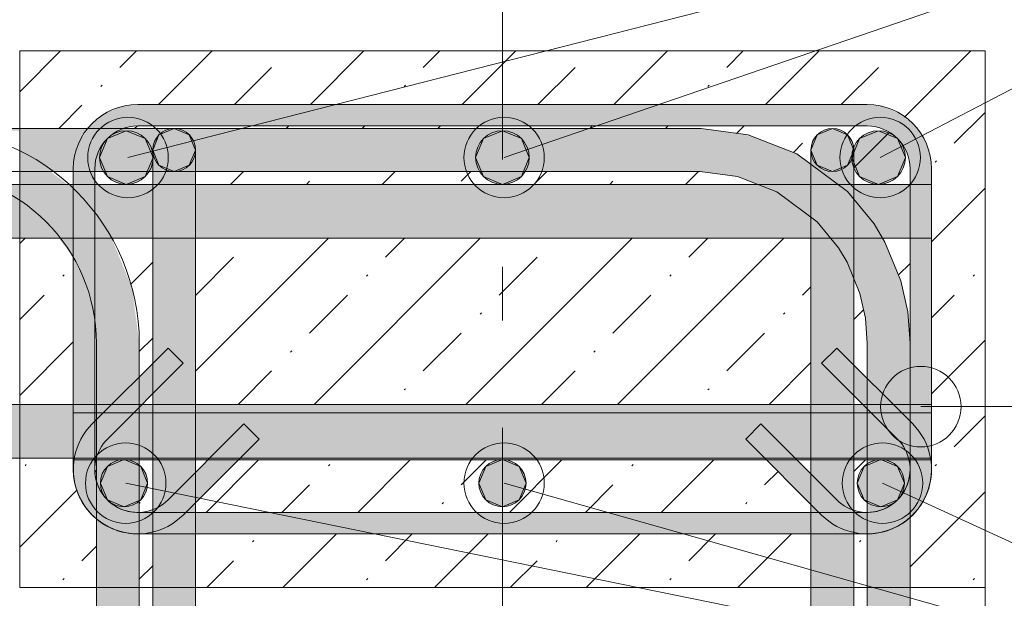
# Model space of a CAD drawing. Header units: millimetres. Extents: x -25607 to 9385, y 1894 to 10168.
# Tile 178 of 181: x 7599 to 8058, y 8665 to 8934. Entities that reach past the tile are written whole.
import ezdxf

# ---------------------------------------------------------------- set-up
doc = ezdxf.new("R2010")
doc.units = ezdxf.units.MM
doc.linetypes.add('Čára osnovy', pattern=[225, 100, -50, 25, -50])
for name, color, linetype, lineweight in [('S-BEAM', 12, 'Continuous', 9), ('S-COLS', 52, 'Continuous', 9), ('S-GRID', 1, 'Continuous', 5), ('S-RBAR', 171, 'Continuous', 5), ('S-RBAR-IDEN', 171, 'Continuous', 5)]:
    doc.layers.add(name, color=color, linetype=linetype, lineweight=lineweight)

msp = doc.modelspace()

# ---------------------------------------------------------------- hatches: boundary and pattern name
at = {"layer": 'S-BEAM', "lineweight": 5}
h = msp.add_hatch(dxfattribs=at)
h.set_pattern_fill('FP_2', color=256, style=0, pattern_type=2)
h.set_pattern_definition([(45, (2996.86, 5500.453), (-35.35534, 35.35534), []), (45, (3032.214, 5500.453), (-17.67767, 53.033), [25, -12.5, 0.8382, -11.662])])
h.paths.add_polyline_path([(7599.44, 8670), (7635.19, 8670), (7635.19, 8702.28), (7633.23, 8703.79), (7628.11, 8710.86), (7625.46, 8717.24), (7624.44, 8725), (7624.44, 8730.3), (7599.44, 8730.3), (7599.44, 8687.12)])
h.paths.add_polyline_path([(7681.44, 8670), (7968.25, 8670), (7968.25, 8695), (7681.44, 8695), (7681.44, 8687.12)])
h.paths.add_polyline_path([(7655.19, 8670), (7661.44, 8670), (7661.44, 8695), (7655.19, 8695), (7655.19, 8687.12)])
h.paths.add_polyline_path([(7988.25, 8670), (7994.5, 8670), (7994.44, 8695), (7988.25, 8695), (7988.25, 8687.12)])
h.paths.add_polyline_path([(8014.5, 8670), (8049.44, 8670), (8049.44, 8920), (7599.44, 8920), (7599.44, 8883.8), (7631.38, 8883.8), (7633.23, 8886.21), (7640.3, 8891.34), (7646.68, 8893.98), (7654.44, 8895), (7994.44, 8895), (8002.21, 8893.98), (8009.44, 8890.98), (8015.66, 8886.21), (8020.78, 8879.14), (8023.42, 8872.76), (8024.44, 8865), (8024.44, 8725), (8023.42, 8717.24), (8020.42, 8710), (8015.66, 8703.79), (8014.5, 8702.9), (8014.5, 8687.12)])
h.paths.add_polyline_path([(7994.44, 8705), (7994.5, 8705.01), (7994.5, 8729.45), (7988.25, 8729.45), (7988.25, 8706.1), (7989.27, 8705.68)])
h.paths.add_polyline_path([(7681.44, 8705), (7968.25, 8705), (7968.25, 8708.77), (7947.57, 8729.45), (7701.31, 8729.45), (7681.44, 8709.57)])
h.paths.add_polyline_path([(7655.19, 8705.1), (7659.62, 8705.68), (7661.44, 8706.44), (7661.44, 8729.45), (7655.19, 8729.45), (7655.19, 8705.68)])
h.paths.add_polyline_path([(7635.19, 8719.66), (7635.03, 8729.45), (7634.44, 8725), (7635.12, 8719.82)])
h.paths.add_polyline_path([(7968.25, 8722.91), (7968.25, 8729.45), (7961.71, 8729.45)])
h.paths.add_polyline_path([(7681.44, 8723.72), (7687.17, 8729.45), (7681.44, 8729.45)])
h.paths.add_polyline_path([(7635.19, 8755.3), (7635.19, 8783.8), (7634.44, 8789.5), (7634.44, 8755.3)])
h.paths.add_polyline_path([(7624.44, 8755.3), (7624.44, 8823.85), (7617.57, 8832.8), (7599.44, 8832.8), (7599.44, 8755.3)])
h.paths.add_polyline_path([(7681.44, 8755.3), (7968.25, 8755.3), (7968.25, 8832.8), (7681.44, 8832.8), (7681.44, 8783.8)])
h.paths.add_polyline_path([(7656.46, 8755.3), (7661.44, 8755.3), (7661.44, 8760.28)])
h.paths.add_polyline_path([(7988.25, 8755.3), (7992.42, 8755.3), (7988.25, 8759.48)])
h.paths.add_polyline_path([(7994.5, 8767.37), (7994.5, 8783.8), (7993.63, 8795.54), (7991.06, 8807.03), (7988.25, 8813.83), (7988.25, 8773.62)])
h.paths.add_polyline_path([(7655.19, 8768.18), (7661.44, 8774.43), (7661.44, 8832.8), (7642.21, 8832.8), (7651.78, 8809.69), (7655.19, 8783.8), (7655.19, 8781.57)])
h.paths.add_polyline_path([(8014.44, 8784.53), (8014.44, 8832.8), (8001.59, 8832.8), (8002.71, 8830.94), (8010.2, 8812.83), (8013.45, 8797.98)])
h.paths.add_polyline_path([(7916.6, 8857.8), (7943.37, 8857.8), (7934.04, 8861.41), (7914.64, 8863.8), (7681.44, 8863.8), (7681.44, 8857.8), (7914.64, 8857.8)])
h.paths.add_polyline_path([(7650.3, 8857.8), (7661.44, 8857.8), (7661.44, 8863.8), (7634.44, 8863.8), (7634.44, 8857.8)])
h.paths.add_polyline_path([(7624.44, 8857.8), (7624.44, 8863.8), (7613.8, 8863.8), (7621.62, 8857.8)])
h.paths.add_polyline_path([(7988.25, 8857.8), (8014.44, 8857.8), (8014.44, 8865), (8013.76, 8870.18), (8011.76, 8875), (8008.58, 8879.14), (8004.44, 8882.32), (7999.62, 8884.32), (7994.44, 8885), (7654.44, 8885), (7649.27, 8884.32), (7648.02, 8883.8), (7917.09, 8883.77), (7938.91, 8880.81), (7961.72, 8871.99), (7968.25, 8867.14), (7968.25, 8873.8), (7988.25, 8873.8), (7988.25, 8863.99)])
h.paths.add_polyline_path([(7988.25, 8873.8), (7968.59, 8876.39), (7969.59, 8878.8), (7971.5, 8881.12), (7973.25, 8882.46), (7975.66, 8883.46), (7978.25, 8883.8), (7980.83, 8883.46), (7983.25, 8882.46), (7985.32, 8880.87), (7986.91, 8878.8), (7987.9, 8876.39)])
at = {"layer": 'S-RBAR'}
for points in [[(7628.46, 8865), (7634.44, 8865), (7635.12, 8870.18), (7637.12, 8875), (7640.3, 8879.14), (7644.44, 8882.32), (7650.3, 8884.46), (7654.44, 8885), (7654.44, 8895), (7646.68, 8893.98), (7639.44, 8890.98), (7633.23, 8886.21), (7628.11, 8879.14), (7625.46, 8872.76), (7624.44, 8865), (7625.46, 8865)], [(7957.61, 8885), (7994.44, 8885), (7994.44, 8895), (7654.44, 8895), (7654.44, 8885), (7913.7, 8885)], [(8024.44, 8865), (8023.42, 8872.76), (8020.42, 8880), (8015.66, 8886.21), (8008.58, 8891.34), (8001.51, 8894.07), (7994.44, 8895), (7994.44, 8885), (7999.62, 8884.32), (8004.44, 8882.32), (8008.58, 8879.14), (8011.76, 8875), (8013.76, 8870.18), (8014.44, 8865), (8023.42, 8865)], [(7649.14, 8857.8), (7657.98, 8861.46), (7661.64, 8870.3), (7657.98, 8879.14), (7649.14, 8882.8), (7640.3, 8879.14), (7636.64, 8870.3), (7640.3, 8861.46)], [(7671.44, 8863.8), (7678.51, 8866.73), (7681.44, 8873.8), (7678.51, 8880.87), (7671.44, 8883.8), (7664.37, 8880.87), (7661.44, 8873.8), (7664.37, 8866.73)], [(7681.44, 8873.8), (7681.1, 8876.39), (7680.1, 8878.8), (7678.19, 8881.12), (7676.44, 8882.46), (7674.03, 8883.46), (7671.44, 8883.8), (7668.85, 8883.46), (7666.44, 8882.46), (7664.37, 8880.87), (7662.78, 8878.8), (7661.78, 8876.39), (7681.1, 8873.85)], [(7824.44, 8857.8), (7833.28, 8861.46), (7836.94, 8870.3), (7833.28, 8879.14), (7824.44, 8882.8), (7815.6, 8879.14), (7811.94, 8870.3), (7815.6, 8861.46)], [(7916.6, 8863.78), (7917.09, 8883.77), (7914.64, 8883.8), (7916.6, 8863.8)], [(7916.6, 8863.78), (7914.64, 8883.8), (7914.64, 8863.8)], [(7934.04, 8861.41), (7917.09, 8883.77), (7916.6, 8863.78), (7917.09, 8863.71)], [(7934.04, 8861.41), (7938.91, 8880.81), (7917.09, 8883.77), (7932.24, 8863.78)], [(7950.54, 8857.8), (7938.91, 8880.81), (7934.04, 8861.41), (7943.37, 8857.8)], [(7950.54, 8857.8), (7954.12, 8857.8), (7961.72, 8871.99), (7938.91, 8880.81), (7948.71, 8861.41)], [(7978.25, 8863.8), (7985.32, 8866.73), (7988.25, 8873.8), (7985.32, 8880.87), (7978.25, 8883.8), (7971.17, 8880.87), (7968.25, 8873.8), (7971.17, 8866.73)], [(7988.25, 8873.8), (7987.9, 8876.39), (7986.91, 8878.8), (7984.99, 8881.12), (7983.25, 8882.46), (7980.83, 8883.46), (7978.25, 8883.8), (7975.66, 8883.46), (7973.25, 8882.46), (7971.17, 8880.87), (7969.59, 8878.8), (7968.59, 8876.39), (7987.9, 8873.85)], [(7999.75, 8857.8), (8008.58, 8861.46), (8012.25, 8870.3), (8008.58, 8879.14), (7999.75, 8882.8), (7990.91, 8879.14), (7987.25, 8870.3), (7990.91, 8861.46)], [(7661.44, 8783.8), (7681.44, 8783.8), (7681.44, 8873.8), (7661.44, 8873.8), (7661.44, 8797.88)], [(7957.61, 8857.8), (7965.93, 8857.8), (7961.72, 8871.99), (7954.12, 8857.8)], [(7965.93, 8857.8), (7968.25, 8857.8), (7968.25, 8867.14), (7961.72, 8871.99), (7964.09, 8863.99)], [(7988.25, 8783.8), (7988.25, 8873.8), (7968.25, 8873.8), (7968.25, 8783.8)], [(7624.44, 8725), (7625.46, 8732.76), (7628.46, 8740), (7634.44, 8747.43), (7634.44, 8865), (7624.44, 8865), (7624.44, 8730.18)], [(8014.44, 8725), (8024.44, 8725), (8024.44, 8865), (8014.44, 8865), (8014.44, 8728.69)], [(7988.25, 8823.22), (8002.71, 8830.94), (8001.51, 8832.8), (7993.04, 8832.8), (7988.25, 8826.02), (7988.25, 8824.66)], [(7988.25, 8826.02), (7993.04, 8832.8), (7988.25, 8832.8)], [(7991.06, 8807.03), (8002.71, 8830.94), (7988.25, 8823.22), (7988.25, 8813.83), (7989.16, 8811.61)], [(7991.06, 8807.03), (8010.2, 8812.83), (8002.71, 8830.94), (7993.63, 8812.31)], [(7993.63, 8795.54), (8010.2, 8812.83), (7991.06, 8807.03), (7993.08, 8797.98)], [(7993.63, 8795.54), (8013.41, 8798.47), (8010.2, 8812.83), (7994.5, 8796.45)], [(7994.5, 8783.8), (8013.41, 8798.47), (7993.63, 8795.54)], [(8001.51, 8783.8), (8014.44, 8783.8), (8014.44, 8784.53), (8013.41, 8798.47), (7994.5, 8783.8)], [(7640.3, 8739.14), (7675.66, 8774.5), (7668.58, 8781.57), (7633.23, 8746.21), (7636.89, 8742.55)], [(8008.58, 8739.14), (8014.44, 8745), (8014.44, 8747.43), (7980.3, 8781.57), (7973.23, 8774.5), (8005.18, 8742.55)], [(7654.44, 8695), (7654.44, 8705), (7649.27, 8705.68), (7644.44, 8707.68), (7640.3, 8710.86), (7637.12, 8715), (7635.12, 8719.82), (7634.44, 8725), (7635.12, 8730.18), (7637.12, 8735), (7640.3, 8739.14), (7633.23, 8746.21), (7628.46, 8740), (7625.46, 8732.76), (7624.44, 8725), (7625.46, 8717.24), (7628.46, 8710), (7633.23, 8703.79), (7639.44, 8699.02), (7646.68, 8696.02), (7650.3, 8695.54)], [(7674.44, 8705), (7676.87, 8705), (7711.01, 8739.14), (7703.94, 8746.21), (7668.58, 8710.86)], [(7974.44, 8705), (7980.3, 8710.86), (7944.94, 8746.21), (7937.87, 8739.14), (7972.02, 8705), (7973.23, 8705)], [(8014.44, 8725), (8014.44, 8745), (8008.58, 8739.14), (8011.76, 8735), (8013.76, 8730.18), (8013.96, 8728.69)], [(7648.08, 8707.64), (7655.86, 8710.86), (7659.08, 8718.64), (7655.86, 8726.41), (7648.08, 8729.64), (7640.3, 8726.41), (7637.08, 8718.64), (7640.3, 8710.86)], [(7824.44, 8707.64), (7832.22, 8710.86), (7835.44, 8718.64), (7832.22, 8726.41), (7824.44, 8729.64), (7816.66, 8726.41), (7813.44, 8718.64), (7816.66, 8710.86)], [(8000.81, 8707.64), (8008.58, 8710.86), (8011.81, 8718.64), (8008.58, 8726.41), (8000.81, 8729.64), (7993.03, 8726.41), (7989.81, 8718.64), (7993.03, 8710.86)], [(7994.44, 8695), (8002.21, 8696.02), (8009.44, 8699.02), (8015.66, 8703.79), (8020.78, 8710.86), (8023.46, 8717.51), (8024.44, 8725), (8014.44, 8725), (8013.76, 8719.82), (8011.63, 8714.83), (8008.58, 8710.86), (8004.44, 8707.68), (7999.62, 8705.68), (7994.44, 8705), (7994.44, 8696.02)], [(7654.44, 8705), (7674.44, 8705), (7668.58, 8710.86), (7664.44, 8707.68), (7659.62, 8705.68)], [(7994.44, 8705), (7989.27, 8705.68), (7984.44, 8707.68), (7980.3, 8710.86), (7974.44, 8705), (7989.6, 8705)], [(7654.44, 8695), (7994.44, 8695), (7994.44, 8705), (7654.44, 8705), (7654.44, 8696.02)]]:
    msp.add_hatch(color=256, dxfattribs=at).paths.add_polyline_path(points)
h = msp.add_hatch(color=256, dxfattribs=at)
h.paths.add_polyline_path([(7914.64, 8863.8), (7914.64, 8883.8), (7671.44, 8883.8), (7674.03, 8883.46), (7676.44, 8882.46), (7678.51, 8880.87), (7680.1, 8878.8), (7681.1, 8876.39), (7681.44, 8872.7), (7681.44, 8863.8), (7913.7, 8863.8)])
h.paths.add_polyline_path([(7599.44, 8863.8), (7624.44, 8863.8), (7624.44, 8865), (7625.46, 8872.76), (7628.46, 8880), (7631.38, 8883.8), (7589.29, 8883.8), (7589.29, 8882.8), (7599.44, 8882.8), (7599.44, 8881.12)])
h.paths.add_polyline_path([(7634.44, 8863.8), (7661.44, 8863.99), (7661.44, 8873.8), (7681.44, 8873.8), (7661.78, 8876.39), (7662.78, 8878.8), (7664.7, 8881.12), (7666.44, 8882.46), (7668.85, 8883.46), (7671.44, 8883.8), (7648.02, 8883.8), (7644.44, 8882.32), (7640.3, 8879.14), (7637.12, 8875), (7635.12, 8870.18), (7634.44, 8865)])
h.paths.add_polyline_path([(7544.18, 8882.8), (7579.29, 8882.8), (7579.29, 8883.8), (7544.18, 8883.8)])
h.paths.add_polyline_path([(7489.07, 8882.8), (7489.07, 8883.8), (7453.97, 8883.8), (7453.97, 8882.8), (7474.7, 8882.8)])
h.paths.add_polyline_path([(7353.75, 8882.8), (7353.75, 8883.8), (7295.63, 8883.8), (7295.63, 8882.8), (7343, 8882.8)])
h.paths.add_polyline_path([(7518.6, 8882.8), (7534.18, 8882.8), (7534.18, 8883.8), (7499.07, 8883.8), (7499.07, 8882.8)])
h.paths.add_polyline_path([(7443.97, 8882.8), (7443.97, 8883.8), (7408.86, 8883.8), (7408.86, 8882.8), (7430.8, 8882.8)])
h.paths.add_polyline_path([(7386.9, 8882.8), (7398.86, 8882.8), (7398.86, 8883.8), (7363.75, 8883.8), (7363.75, 8882.8)])
h = msp.add_hatch(color=256, dxfattribs=at)
edge = h.paths.add_edge_path()
edge.add_arc((7649.14, 8870.3), 12.5, 0, 360)
h = msp.add_hatch(color=256, dxfattribs=at)
edge = h.paths.add_edge_path()
edge.add_arc((7671.44, 8873.8), 10, 0, 360)
h = msp.add_hatch(color=256, dxfattribs=at)
edge = h.paths.add_edge_path()
edge.add_arc((7824.44, 8870.3), 12.5, 0, 360)
h = msp.add_hatch(color=256, dxfattribs=at)
edge = h.paths.add_edge_path()
edge.add_arc((7978.25, 8873.8), 10, 0, 360)
h = msp.add_hatch(color=256, dxfattribs=at)
edge = h.paths.add_edge_path()
edge.add_arc((7999.75, 8870.3), 12.5, 0, 360)
h = msp.add_hatch(color=256, dxfattribs=at)
h.paths.add_polyline_path([(7641.79, 8783.8), (7655.19, 8783.8), (7651.78, 8809.69), (7642.21, 8832.8), (7634.44, 8832.8), (7634.44, 8789.5), (7635.19, 8783.8)])
h.paths.add_polyline_path([(7624.44, 8823.85), (7624.44, 8832.8), (7617.57, 8832.8)])
h.paths.add_polyline_path([(7621.62, 8857.8), (7613.8, 8863.8), (7599.44, 8863.8), (7599.44, 8857.8), (7606.4, 8857.8)])
h = msp.add_hatch(color=256, dxfattribs=at)
h.paths.add_polyline_path([(6824.44, 8832.8), (6857.2, 8832.8), (6857.2, 8857.8), (6824.44, 8857.8), (6824.44, 8853.41)])
h.paths.add_polyline_path([(6867.2, 8832.8), (6941.81, 8832.8), (6941.81, 8857.8), (6867.2, 8857.8), (6867.2, 8853.41)])
h.paths.add_polyline_path([(6951.81, 8832.8), (7026.43, 8832.8), (7026.43, 8857.8), (6951.81, 8857.8), (6951.81, 8853.41)])
h.paths.add_polyline_path([(7036.43, 8832.8), (7111.04, 8832.8), (7111.04, 8857.8), (7036.43, 8857.8), (7036.43, 8853.41)])
h.paths.add_polyline_path([(7121.04, 8832.8), (7195.66, 8832.8), (7195.66, 8857.8), (7121.04, 8857.8), (7121.04, 8853.41)])
h.paths.add_polyline_path([(7211.3, 8832.8), (7280.27, 8832.8), (7280.27, 8857.8), (7205.66, 8857.8), (7205.66, 8832.8)])
h.paths.add_polyline_path([(7290.27, 8832.8), (7353.75, 8832.8), (7353.75, 8857.8), (7290.27, 8857.8), (7290.27, 8853.41)])
h.paths.add_polyline_path([(7386.9, 8832.8), (7398.86, 8832.8), (7398.86, 8857.8), (7363.75, 8857.8), (7363.75, 8832.8)])
h.paths.add_polyline_path([(7408.86, 8832.8), (7443.97, 8832.8), (7443.97, 8857.8), (7408.86, 8857.8), (7408.86, 8853.41)])
h.paths.add_polyline_path([(7453.97, 8832.8), (7489.07, 8832.8), (7489.07, 8857.8), (7453.97, 8857.8), (7453.97, 8853.41)])
h.paths.add_polyline_path([(7499.07, 8832.8), (7534.18, 8832.8), (7534.18, 8857.8), (7499.07, 8857.8), (7499.07, 8853.41)])
h.paths.add_polyline_path([(7544.18, 8832.8), (7579.29, 8832.8), (7579.29, 8857.8), (7544.18, 8857.8), (7544.18, 8853.41)])
h.paths.add_polyline_path([(7589.29, 8832.8), (7624.44, 8832.8), (7624.44, 8857.8), (7589.29, 8857.8), (7589.29, 8853.41)])
h.paths.add_polyline_path([(7634.44, 8832.8), (7661.44, 8832.8), (7661.44, 8857.8), (7634.44, 8857.8), (7634.44, 8853.41)])
h.paths.add_polyline_path([(7681.44, 8832.8), (7968.25, 8832.8), (7968.25, 8857.8), (7681.44, 8857.8), (7681.44, 8836.7)])
h.paths.add_polyline_path([(8001.51, 8832.8), (8014.44, 8832.8), (8014.44, 8857.8), (7988.25, 8857.8), (7988.25, 8832.8)])
h = msp.add_hatch(color=256, dxfattribs=at)
h.paths.add_polyline_path([(7655.19, 7883.8), (7655.19, 7916), (7652.49, 7916), (7652.49, 7883.8)])
h.paths.add_polyline_path([(7655.19, 7924), (7655.19, 8016), (7652.49, 8016), (7652.49, 7924)])
h.paths.add_polyline_path([(7652.49, 8024), (7655.19, 8024), (7655.19, 8116), (7652.49, 8116), (7652.49, 8077.38)])
h.paths.add_polyline_path([(7652.49, 8124), (7655.19, 8124), (7655.19, 8216), (7652.49, 8216), (7652.49, 8188.24)])
h.paths.add_polyline_path([(7652.49, 8224), (7655.19, 8224), (7655.19, 8316), (7652.49, 8316), (7652.49, 8299.1)])
h.paths.add_polyline_path([(7655.19, 8324), (7655.19, 8416), (7652.49, 8416), (7652.49, 8324)])
h.paths.add_polyline_path([(7652.49, 8424), (7655.19, 8424), (7655.19, 8516), (7652.49, 8516)])
h.paths.add_polyline_path([(7655.19, 8524), (7655.19, 8616), (7652.49, 8616), (7652.49, 8524)])
h.paths.add_polyline_path([(7652.49, 8624), (7655.19, 8624), (7655.19, 8695), (7654.44, 8695), (7646.68, 8696.02), (7639.44, 8699.02), (7635.19, 8702.28), (7635.19, 8660), (7652.49, 8660), (7652.49, 8631.69)])
h.paths.add_polyline_path([(7654.44, 8705), (7655.19, 8705.1), (7655.19, 8729.45), (7635.19, 8729.45), (7635.19, 8719.66), (7637.25, 8714.83), (7640.3, 8710.86), (7644.44, 8707.68), (7650.3, 8705.54)])
h.paths.add_polyline_path([(7642.32, 8755.3), (7655.19, 8768.18), (7655.19, 8783.8), (7635.19, 8783.8), (7635.19, 8755.3)])
h = msp.add_hatch(color=256, dxfattribs=at)
h.paths.add_polyline_path([(7661.44, 7883.8), (7681.44, 7883.8), (7681.44, 7916), (7661.44, 7916)])
h.paths.add_polyline_path([(7661.44, 7924), (7681.44, 7924), (7681.44, 8016), (7661.44, 8016), (7661.44, 7966.52)])
h.paths.add_polyline_path([(7681.44, 8024), (7681.44, 8116), (7661.44, 8116), (7661.44, 8024)])
h.paths.add_polyline_path([(7681.44, 8124), (7681.44, 8216), (7661.44, 8216), (7661.44, 8124)])
h.paths.add_polyline_path([(7681.44, 8224), (7681.44, 8316), (7661.44, 8316), (7661.44, 8224)])
h.paths.add_polyline_path([(7661.44, 8324), (7681.44, 8324), (7681.44, 8416), (7661.44, 8416), (7661.44, 8409.96)])
h.paths.add_polyline_path([(7661.44, 8424), (7681.44, 8424), (7681.44, 8516), (7661.44, 8516)])
h.paths.add_polyline_path([(7681.44, 8524), (7681.44, 8616), (7661.44, 8616), (7661.44, 8524)])
h.paths.add_polyline_path([(7661.44, 8624), (7681.44, 8624), (7681.44, 8695), (7661.44, 8695), (7661.44, 8631.69)])
h.paths.add_polyline_path([(7676.87, 8705), (7681.44, 8705), (7681.44, 8709.57)])
h.paths.add_polyline_path([(7661.44, 8706.44), (7664.44, 8707.68), (7669.44, 8711.72), (7681.44, 8723.72), (7681.44, 8783.8), (7661.44, 8783.8), (7661.44, 8774.43), (7668.58, 8781.57), (7675.66, 8774.5), (7661.44, 8760.28), (7661.44, 8707.68)])
h = msp.add_hatch(color=256, dxfattribs=at)
h.paths.add_polyline_path([(7988.25, 7883.8), (7988.25, 7916), (7968.25, 7916), (7968.25, 7883.8), (7986.3, 7883.8)])
h.paths.add_polyline_path([(7974.61, 7924), (7988.25, 7924), (7988.25, 8016), (7968.25, 8016), (7968.25, 7924)])
h.paths.add_polyline_path([(7986.3, 8024), (7988.25, 8024), (7988.25, 8116), (7968.25, 8116), (7968.25, 8024), (7974.61, 8024)])
h.paths.add_polyline_path([(7986.3, 8124), (7988.25, 8124), (7988.25, 8216), (7968.25, 8216), (7968.25, 8124), (7974.61, 8124)])
h.paths.add_polyline_path([(7986.3, 8224), (7988.25, 8224), (7988.25, 8316), (7968.25, 8316), (7968.25, 8224), (7974.61, 8224)])
h.paths.add_polyline_path([(7986.3, 8324), (7988.25, 8324), (7988.25, 8416), (7968.25, 8416), (7968.25, 8324), (7974.61, 8324)])
h.paths.add_polyline_path([(7968.25, 8424), (7988.25, 8424), (7988.25, 8516), (7968.25, 8516)])
h.paths.add_polyline_path([(7988.25, 8524), (7988.25, 8616), (7968.25, 8616), (7968.25, 8524), (7986.3, 8524)])
h.paths.add_polyline_path([(7968.25, 8624), (7988.25, 8624), (7988.25, 8695), (7968.25, 8695), (7968.25, 8631.69)])
h.paths.add_polyline_path([(7968.25, 8705), (7972.02, 8705), (7968.25, 8708.77)])
h.paths.add_polyline_path([(7988.25, 8706.1), (7988.25, 8759.48), (7973.23, 8774.5), (7980.3, 8781.57), (7988.25, 8773.62), (7988.25, 8783.8), (7968.25, 8783.8), (7968.25, 8722.91), (7980.3, 8710.86), (7984.44, 8707.68), (7986.68, 8706.75)])
h = msp.add_hatch(color=256, dxfattribs=at)
h.paths.add_polyline_path([(7996.39, 7883.8), (7996.39, 7916), (7994.5, 7916), (7994.5, 7883.8)])
h.paths.add_polyline_path([(8014.39, 7924), (8014.5, 7924), (8014.39, 7938.8)])
h.paths.add_polyline_path([(7996.39, 7924), (7996.39, 8016), (7994.5, 8016), (7994.5, 7924)])
h.paths.add_polyline_path([(7994.5, 8024), (7996.39, 8024), (7996.39, 8116), (7994.5, 8116), (7994.5, 8077.38)])
h.paths.add_polyline_path([(8014.39, 8024), (8014.5, 8024), (8014.39, 8049.66)])
h.paths.add_polyline_path([(7996.39, 8124), (7996.39, 8216), (7994.5, 8216), (7994.5, 8124)])
h.paths.add_polyline_path([(7996.39, 8224), (7996.39, 8316), (7994.5, 8316), (7994.5, 8224)])
h.paths.add_polyline_path([(8014.39, 8224), (8014.5, 8224), (8014.39, 8243.67)])
h.paths.add_polyline_path([(7996.39, 8324), (7996.39, 8416), (7994.5, 8416), (7994.5, 8324)])
h.paths.add_polyline_path([(8014.39, 8324), (8014.5, 8324), (8014.39, 8326.82)])
h.paths.add_polyline_path([(7996.39, 8424), (7996.39, 8516), (7994.5, 8516), (7994.5, 8424)])
h.paths.add_polyline_path([(7996.39, 8524), (7996.39, 8616), (7994.5, 8616), (7994.5, 8524)])
h.paths.add_polyline_path([(8014.39, 8624), (8014.5, 8624), (8014.5, 8702.9), (8008.58, 8698.66), (8001.51, 8695.93), (7994.5, 8695), (7994.5, 8624), (7996.39, 8624), (7996.39, 8660), (8014.39, 8660), (8014.39, 8631.69)])
h.paths.add_polyline_path([(7994.5, 8705.01), (7999.62, 8705.68), (8004.73, 8707.9), (8008.58, 8710.86), (8011.76, 8715), (8013.76, 8719.82), (8014.44, 8725), (8013.76, 8729.45), (7994.5, 8729.45), (7994.5, 8705.68)])
h.paths.add_polyline_path([(8006.57, 8755.3), (8014.44, 8755.3), (8014.44, 8783.8), (7994.5, 8783.8), (7994.5, 8767.37), (8001.51, 8760.36)])
h = msp.add_hatch(color=256, dxfattribs=at)
h.paths.add_polyline_path([(6824.44, 8730.3), (6857.2, 8730.3), (6857.2, 8755.3), (6824.44, 8755.05), (6824.44, 8736.78)])
h.paths.add_polyline_path([(6867.2, 8730.3), (6941.81, 8730.3), (6941.81, 8755.3), (6867.2, 8755.05), (6867.2, 8736.78)])
h.paths.add_polyline_path([(6951.81, 8730.3), (7026.43, 8730.3), (7026.43, 8755.3), (6951.81, 8755.05), (6951.81, 8736.78)])
h.paths.add_polyline_path([(7036.43, 8730.3), (7111.04, 8730.3), (7111.04, 8755.3), (7036.43, 8755.05), (7036.43, 8736.78)])
h.paths.add_polyline_path([(7121.04, 8730.3), (7195.66, 8730.3), (7195.66, 8755.3), (7121.04, 8755.05), (7121.04, 8736.78)])
h.paths.add_polyline_path([(7205.66, 8730.3), (7280.27, 8730.3), (7280.27, 8755.3), (7205.66, 8755.05), (7205.66, 8736.78)])
h.paths.add_polyline_path([(7290.27, 8730.3), (7353.75, 8730.3), (7353.75, 8755.3), (7290.27, 8755.05), (7290.27, 8736.78)])
h.paths.add_polyline_path([(7363.75, 8730.3), (7398.86, 8730.3), (7398.86, 8755.3), (7363.75, 8755.05), (7363.75, 8736.78)])
h.paths.add_polyline_path([(7408.86, 8730.3), (7443.97, 8730.3), (7443.97, 8755.3), (7408.86, 8755.05), (7408.86, 8736.78)])
h.paths.add_polyline_path([(7453.97, 8730.3), (7489.07, 8730.3), (7489.07, 8755.3), (7453.97, 8755.05), (7453.97, 8736.78)])
h.paths.add_polyline_path([(7499.07, 8730.3), (7534.18, 8730.3), (7534.18, 8755.3), (7499.07, 8755.05), (7499.07, 8736.78)])
h.paths.add_polyline_path([(7544.18, 8730.3), (7579.29, 8730.3), (7579.29, 8755.3), (7544.18, 8755.05), (7544.18, 8736.78)])
h.paths.add_polyline_path([(7589.29, 8730.3), (7624.44, 8730.3), (7624.44, 8755.3), (7589.29, 8755.05), (7589.29, 8736.78)])
h.paths.add_polyline_path([(7637.12, 8730.3), (7661.44, 8730.3), (7661.44, 8755.3), (7656.46, 8755.3), (7640.3, 8739.14), (7637.12, 8735), (7635.18, 8730.3)])
h.paths.add_polyline_path([(7688.03, 8730.3), (7703.94, 8746.21), (7711.01, 8739.14), (7702.17, 8730.3), (7946.71, 8730.3), (7937.87, 8739.14), (7944.94, 8746.21), (7960.85, 8730.3), (7968.25, 8730.3), (7968.25, 8755.3), (7681.44, 8755.3), (7681.44, 8730.3)])
h.paths.add_polyline_path([(8001.51, 8730.3), (8013.71, 8730.3), (8011.76, 8735), (8007.73, 8740), (7992.42, 8755.3), (7988.25, 8755.3), (7988.25, 8730.3)])
h.paths.add_polyline_path([(7634.44, 8747.43), (7642.32, 8755.3), (7634.44, 8755.3)])
h.paths.add_polyline_path([(8014.44, 8747.43), (8014.44, 8755.3), (8006.57, 8755.3)])
h = msp.add_hatch(color=256, dxfattribs=at)
h.paths.add_polyline_path([(8011.76, 8729.45), (8013.86, 8729.45), (8013.71, 8730.3), (7988.25, 8730.3), (7988.25, 8729.45), (8001.51, 8729.45)])
h.paths.add_polyline_path([(7968.25, 8729.45), (7968.25, 8730.3), (7960.85, 8730.3), (7961.71, 8729.45)])
h.paths.add_polyline_path([(7937.87, 8729.45), (7947.57, 8729.45), (7946.71, 8730.3), (7702.17, 8730.3), (7701.31, 8729.45), (7913.7, 8729.45)])
h.paths.add_polyline_path([(7687.17, 8729.45), (7688.03, 8730.3), (7681.44, 8730.3), (7681.44, 8729.45)])
h.paths.add_polyline_path([(7650.3, 8729.45), (7661.44, 8729.45), (7661.44, 8730.3), (7635.12, 8730.18), (7635.12, 8729.45), (7637.12, 8729.45)])
h = msp.add_hatch(color=256, dxfattribs=at)
edge = h.paths.add_edge_path()
edge.add_arc((7648.08, 8718.64), 11, 0, 360)
h = msp.add_hatch(color=256, dxfattribs=at)
edge = h.paths.add_edge_path()
edge.add_arc((7824.44, 8718.64), 11, 0, 360)
h = msp.add_hatch(color=256, dxfattribs=at)
edge = h.paths.add_edge_path()
edge.add_arc((8000.81, 8718.64), 11, 0, 360)

# ---------------------------------------------------------------- linework, layer by layer
at = {"layer": 'S-BEAM', "lineweight": 18}
for p, q in [((7599.44, 8920), (7599.44, 8670)), ((8049.44, 8920), (7599.44, 8920)), ((8049.44, 8670), (8049.44, 8920)), ((7599.44, 8670), (8049.44, 8670))]:
    msp.add_line(p, q, dxfattribs=at)
at = {"layer": 'S-BEAM'}
msp.add_line((7599.44, 8670), (8049.44, 8670), dxfattribs=at)
at = {"layer": 'S-COLS'}
for p, q in [((7599.44, 8920), (8049.44, 8920)), ((8049.44, 8920), (8049.44, 5870)), ((8049.44, 8670), (8049.44, 6370))]:
    msp.add_line(p, q, dxfattribs=at)
at = {"layer": 'S-GRID', "linetype": 'Čára osnovy', "lineweight": 9}
msp.add_line((7824.44, 1894.44), (7824.44, 9632.52), dxfattribs=at)
at = {"layer": 'S-RBAR'}
for p, q in [((7994.44, 8895), (7654.44, 8895)), ((7654.44, 8895), (7994.44, 8895)), ((7654.44, 8895), (7994.44, 8895)), ((7654.44, 8895), (7994.44, 8895)), ((7654.44, 8895), (7994.44, 8895)), ((7654.44, 8895), (7994.44, 8895)), ((7654.44, 8895), (7994.44, 8895)), ((7654.44, 8895), (7994.44, 8895)), ((7654.44, 8895), (7994.44, 8895)), ((7654.44, 8895), (7994.44, 8895)), ((7654.44, 8895), (7994.44, 8895)), ((7654.44, 8895), (7994.44, 8895)), ((7654.44, 8895), (7994.44, 8895)), ((7654.44, 8895), (7994.44, 8895)), ((7654.44, 8895), (7994.44, 8895)), ((7654.44, 8895), (7994.44, 8895)), ((7994.44, 8885), (7654.44, 8885)), ((7654.44, 8885), (7994.44, 8885)), ((7654.44, 8885), (7994.44, 8885)), ((7654.44, 8885), (7994.44, 8885)), ((7654.44, 8885), (7994.44, 8885)), ((7654.44, 8885), (7994.44, 8885)), ((7654.44, 8885), (7994.44, 8885)), ((7654.44, 8885), (7994.44, 8885)), ((7654.44, 8885), (7994.44, 8885)), ((7654.44, 8885), (7994.44, 8885)), ((7654.44, 8885), (7994.44, 8885)), ((7654.44, 8885), (7994.44, 8885)), ((7654.44, 8885), (7994.44, 8885)), ((7654.44, 8885), (7994.44, 8885)), ((7654.44, 8885), (7994.44, 8885)), ((7654.44, 8885), (7994.44, 8885)), ((7914.64, 8883.8), (7295.63, 8883.8)), ((7649.14, 8882.8), (7640.3, 8879.14)), ((7657.98, 8879.14), (7649.14, 8882.8)), ((7664.37, 8880.87), (7661.44, 8873.8)), ((7671.44, 8883.8), (7664.37, 8880.87)), ((7678.51, 8880.87), (7671.44, 8883.8)), ((7681.44, 8873.8), (7678.51, 8880.87)), ((7824.44, 8882.8), (7815.6, 8879.14)), ((7833.28, 8879.14), (7824.44, 8882.8)), ((7917.09, 8883.77), (7914.64, 8883.8)), ((7938.91, 8880.81), (7917.09, 8883.77)), ((7961.72, 8871.99), (7938.91, 8880.81)), ((7971.17, 8880.87), (7968.25, 8873.8)), ((7978.25, 8883.8), (7971.17, 8880.87)), ((7985.32, 8880.87), (7978.25, 8883.8)), ((7988.25, 8873.8), (7985.32, 8880.87)), ((7999.75, 8882.8), (7990.91, 8879.14)), ((8008.58, 8879.14), (7999.75, 8882.8)), ((7640.3, 8879.14), (7636.64, 8870.3)), ((7661.64, 8870.3), (7657.98, 8879.14)), ((7815.6, 8879.14), (7811.94, 8870.3)), ((7836.94, 8870.3), (7833.28, 8879.14)), ((7990.91, 8879.14), (7987.25, 8870.3)), ((8012.25, 8870.3), (8008.58, 8879.14)), ((7661.44, 8783.8), (7661.44, 8873.8)), ((7661.44, 8873.8), (7664.37, 8866.73)), ((7678.51, 8866.73), (7681.44, 8873.8)), ((7681.44, 8783.8), (7681.44, 8873.8)), ((7985.25, 8854.51), (7961.72, 8871.99)), ((7968.25, 8783.8), (7968.25, 8873.8)), ((7968.25, 8873.8), (7971.17, 8866.73)), ((7985.32, 8866.73), (7988.25, 8873.8)), ((7988.25, 8783.8), (7988.25, 8873.8)), ((7636.64, 8870.3), (7640.3, 8861.46)), ((7657.98, 8861.46), (7661.64, 8870.3)), ((7664.37, 8866.73), (7671.44, 8863.8)), ((7671.44, 8863.8), (7678.51, 8866.73)), ((7811.94, 8870.3), (7815.6, 8861.46)), ((7833.28, 8861.46), (7836.94, 8870.3)), ((7971.17, 8866.73), (7978.25, 8863.8)), ((7978.25, 8863.8), (7985.32, 8866.73)), ((7987.25, 8870.3), (7990.91, 8861.46)), ((8008.58, 8861.46), (8012.25, 8870.3)), ((7914.64, 8863.8), (7295.63, 8863.8)), ((7624.44, 8865), (7624.44, 8725)), ((7624.44, 8725), (7624.44, 8865)), ((7624.44, 8725), (7624.44, 8865)), ((7624.44, 8725), (7624.44, 8865)), ((7624.44, 8725), (7624.44, 8865)), ((7624.44, 8725), (7624.44, 8865)), ((7624.44, 8725), (7624.44, 8865)), ((7624.44, 8725), (7624.44, 8865)), ((7624.44, 8725), (7624.44, 8865)), ((7624.44, 8725), (7624.44, 8865)), ((7624.44, 8725), (7624.44, 8865)), ((7624.44, 8725), (7624.44, 8865)), ((7624.44, 8725), (7624.44, 8865)), ((7624.44, 8725), (7624.44, 8865)), ((7624.44, 8725), (7624.44, 8865)), ((7624.44, 8725), (7624.44, 8865)), ((7634.44, 8865), (7634.44, 8725)), ((7634.44, 8725), (7634.44, 8865)), ((7634.44, 8725), (7634.44, 8865)), ((7634.44, 8725), (7634.44, 8865)), ((7634.44, 8725), (7634.44, 8865)), ((7634.44, 8725), (7634.44, 8865)), ((7634.44, 8725), (7634.44, 8865)), ((7634.44, 8725), (7634.44, 8865)), ((7634.44, 8725), (7634.44, 8865)), ((7634.44, 8725), (7634.44, 8865)), ((7634.44, 8725), (7634.44, 8865)), ((7634.44, 8725), (7634.44, 8865)), ((7634.44, 8725), (7634.44, 8865)), ((7634.44, 8725), (7634.44, 8865)), ((7634.44, 8725), (7634.44, 8865)), ((7634.44, 8725), (7634.44, 8865)), ((7916.6, 8863.78), (7914.64, 8863.8)), ((7934.04, 8861.41), (7916.6, 8863.78)), ((8014.44, 8725), (8014.44, 8865)), ((8014.44, 8865), (8014.44, 8725)), ((8014.44, 8865), (8014.44, 8725)), ((8014.44, 8865), (8014.44, 8725)), ((8014.44, 8865), (8014.44, 8725)), ((8014.44, 8865), (8014.44, 8725)), ((8014.44, 8865), (8014.44, 8725)), ((8014.44, 8865), (8014.44, 8725)), ((8014.44, 8865), (8014.44, 8725)), ((8014.44, 8865), (8014.44, 8725)), ((8014.44, 8865), (8014.44, 8725)), ((8014.44, 8865), (8014.44, 8725)), ((8014.44, 8865), (8014.44, 8725)), ((8014.44, 8865), (8014.44, 8725)), ((8014.44, 8865), (8014.44, 8725)), ((8014.44, 8865), (8014.44, 8725)), ((8024.44, 8725), (8024.44, 8865)), ((8024.44, 8865), (8024.44, 8725)), ((8024.44, 8865), (8024.44, 8725)), ((8024.44, 8865), (8024.44, 8725)), ((8024.44, 8865), (8024.44, 8725)), ((8024.44, 8865), (8024.44, 8725)), ((8024.44, 8865), (8024.44, 8725)), ((8024.44, 8865), (8024.44, 8725)), ((8024.44, 8865), (8024.44, 8725)), ((8024.44, 8865), (8024.44, 8725)), ((8024.44, 8865), (8024.44, 8725)), ((8024.44, 8865), (8024.44, 8725)), ((8024.44, 8865), (8024.44, 8725)), ((8024.44, 8865), (8024.44, 8725)), ((8024.44, 8865), (8024.44, 8725)), ((8024.44, 8865), (8024.44, 8725)), ((8024.44, 8857.8), (6824.44, 8857.8)), ((8024.44, 8857.8), (6824.44, 8857.8)), ((7640.3, 8861.46), (7649.14, 8857.8)), ((7649.14, 8857.8), (7657.98, 8861.46)), ((7815.6, 8861.46), (7824.44, 8857.8)), ((7824.44, 8857.8), (7833.28, 8861.46)), ((7952.28, 8854.36), (7934.04, 8861.41)), ((7990.91, 8861.46), (7999.75, 8857.8)), ((7999.75, 8857.8), (8008.58, 8861.46)), ((8024.44, 8857.8), (8024.44, 8832.8)), ((8024.44, 8857.8), (8024.44, 8832.8)), ((7971.1, 8840.38), (7952.28, 8854.36)), ((7997.67, 8839.35), (7985.25, 8854.51)), ((7981.03, 8828.26), (7971.1, 8840.38)), ((8002.71, 8830.94), (7997.67, 8839.35)), ((8024.44, 8832.8), (6824.44, 8832.8)), ((8024.44, 8832.8), (6824.44, 8832.8)), ((8010.2, 8812.83), (8002.71, 8830.94)), ((7985.06, 8821.52), (7981.03, 8828.26)), ((7991.06, 8807.03), (7985.06, 8821.52)), ((8013.41, 8798.47), (8010.2, 8812.83)), ((7993.63, 8795.54), (7991.06, 8807.03)), ((8014.5, 8783.8), (8013.41, 8798.47)), ((7994.5, 8783.8), (7993.63, 8795.54)), ((7635.19, 7883.8), (7635.19, 8783.8)), ((7655.19, 7883.8), (7655.19, 8783.8)), ((7661.44, 7883.8), (7661.44, 8783.8)), ((7681.44, 7883.8), (7681.44, 8783.8)), ((7968.25, 7883.8), (7968.25, 8783.8)), ((7988.25, 7883.8), (7988.25, 8783.8)), ((7994.5, 7883.8), (7994.5, 8783.8)), ((8014.5, 7883.8), (8014.5, 8783.8)), ((7668.58, 8781.57), (7633.23, 8746.21)), ((7668.58, 8781.57), (7675.66, 8774.5)), ((7973.23, 8774.5), (7980.3, 8781.57)), ((7973.23, 8774.5), (7980.3, 8781.57)), ((7973.23, 8774.5), (7980.3, 8781.57)), ((7973.23, 8774.5), (7980.3, 8781.57)), ((7973.23, 8774.5), (7980.3, 8781.57)), ((7973.23, 8774.5), (7980.3, 8781.57)), ((7973.23, 8774.5), (7980.3, 8781.57)), ((7973.23, 8774.5), (7980.3, 8781.57)), ((7973.23, 8774.5), (7980.3, 8781.57)), ((7973.23, 8774.5), (7980.3, 8781.57)), ((7973.23, 8774.5), (7980.3, 8781.57)), ((7973.23, 8774.5), (7980.3, 8781.57)), ((7973.23, 8774.5), (7980.3, 8781.57)), ((7973.23, 8774.5), (7980.3, 8781.57)), ((7973.23, 8774.5), (7980.3, 8781.57)), ((7980.3, 8781.57), (8015.66, 8746.21)), ((7980.3, 8781.57), (8015.66, 8746.21)), ((7980.3, 8781.57), (8015.66, 8746.21)), ((7980.3, 8781.57), (8015.66, 8746.21)), ((7980.3, 8781.57), (8015.66, 8746.21)), ((7980.3, 8781.57), (8015.66, 8746.21)), ((7980.3, 8781.57), (8015.66, 8746.21)), ((7980.3, 8781.57), (8015.66, 8746.21)), ((7980.3, 8781.57), (8015.66, 8746.21)), ((7980.3, 8781.57), (8015.66, 8746.21)), ((7980.3, 8781.57), (8015.66, 8746.21)), ((7980.3, 8781.57), (8015.66, 8746.21)), ((7980.3, 8781.57), (8015.66, 8746.21)), ((7980.3, 8781.57), (8015.66, 8746.21)), ((7980.3, 8781.57), (8015.66, 8746.21)), ((7675.66, 8774.5), (7640.3, 8739.14)), ((7973.23, 8774.5), (8008.58, 8739.14)), ((7973.23, 8774.5), (8008.58, 8739.14)), ((7973.23, 8774.5), (8008.58, 8739.14)), ((7973.23, 8774.5), (8008.58, 8739.14)), ((7973.23, 8774.5), (8008.58, 8739.14)), ((7973.23, 8774.5), (8008.58, 8739.14)), ((7973.23, 8774.5), (8008.58, 8739.14)), ((7973.23, 8774.5), (8008.58, 8739.14)), ((7973.23, 8774.5), (8008.58, 8739.14)), ((7973.23, 8774.5), (8008.58, 8739.14)), ((7973.23, 8774.5), (8008.58, 8739.14)), ((7973.23, 8774.5), (8008.58, 8739.14)), ((7973.23, 8774.5), (8008.58, 8739.14)), ((7973.23, 8774.5), (8008.58, 8739.14)), ((7973.23, 8774.5), (8008.58, 8739.14)), ((8024.44, 8755.3), (6824.44, 8755.3)), ((8024.44, 8755.3), (6824.44, 8755.3)), ((8024.44, 8755.3), (8024.44, 8730.3)), ((8024.44, 8755.3), (8024.44, 8730.3)), ((7624.44, 8751.45), (8024.44, 8751.45)), ((7624.44, 8729.45), (7624.44, 8751.45)), ((7624.44, 8751.45), (8024.44, 8751.45)), ((7624.44, 8729.45), (7624.44, 8751.45)), ((8024.44, 8729.45), (8024.44, 8751.45)), ((8024.44, 8729.45), (8024.44, 8751.45)), ((7668.58, 8710.86), (7703.94, 8746.21)), ((7711.01, 8739.14), (7703.94, 8746.21)), ((7944.94, 8746.21), (7937.87, 8739.14)), ((7944.94, 8746.21), (7937.87, 8739.14)), ((7944.94, 8746.21), (7937.87, 8739.14)), ((7944.94, 8746.21), (7937.87, 8739.14)), ((7944.94, 8746.21), (7937.87, 8739.14)), ((7944.94, 8746.21), (7937.87, 8739.14)), ((7944.94, 8746.21), (7937.87, 8739.14)), ((7944.94, 8746.21), (7937.87, 8739.14)), ((7944.94, 8746.21), (7937.87, 8739.14)), ((7944.94, 8746.21), (7937.87, 8739.14)), ((7944.94, 8746.21), (7937.87, 8739.14)), ((7944.94, 8746.21), (7937.87, 8739.14)), ((7944.94, 8746.21), (7937.87, 8739.14)), ((7944.94, 8746.21), (7937.87, 8739.14)), ((7944.94, 8746.21), (7937.87, 8739.14)), ((7980.3, 8710.86), (7944.94, 8746.21)), ((7980.3, 8710.86), (7944.94, 8746.21)), ((7980.3, 8710.86), (7944.94, 8746.21)), ((7980.3, 8710.86), (7944.94, 8746.21)), ((7980.3, 8710.86), (7944.94, 8746.21)), ((7980.3, 8710.86), (7944.94, 8746.21)), ((7980.3, 8710.86), (7944.94, 8746.21)), ((7980.3, 8710.86), (7944.94, 8746.21)), ((7980.3, 8710.86), (7944.94, 8746.21)), ((7980.3, 8710.86), (7944.94, 8746.21)), ((7980.3, 8710.86), (7944.94, 8746.21)), ((7980.3, 8710.86), (7944.94, 8746.21)), ((7980.3, 8710.86), (7944.94, 8746.21)), ((7980.3, 8710.86), (7944.94, 8746.21)), ((7980.3, 8710.86), (7944.94, 8746.21)), ((7675.66, 8703.79), (7711.01, 8739.14)), ((7973.23, 8703.79), (7937.87, 8739.14)), ((7973.23, 8703.79), (7937.87, 8739.14)), ((7973.23, 8703.79), (7937.87, 8739.14)), ((7973.23, 8703.79), (7937.87, 8739.14)), ((7973.23, 8703.79), (7937.87, 8739.14)), ((7973.23, 8703.79), (7937.87, 8739.14)), ((7973.23, 8703.79), (7937.87, 8739.14)), ((7973.23, 8703.79), (7937.87, 8739.14)), ((7973.23, 8703.79), (7937.87, 8739.14)), ((7973.23, 8703.79), (7937.87, 8739.14)), ((7973.23, 8703.79), (7937.87, 8739.14)), ((7973.23, 8703.79), (7937.87, 8739.14)), ((7973.23, 8703.79), (7937.87, 8739.14)), ((7973.23, 8703.79), (7937.87, 8739.14)), ((7973.23, 8703.79), (7937.87, 8739.14)), ((8024.44, 8730.3), (6824.44, 8730.3)), ((8024.44, 8730.3), (6824.44, 8730.3)), ((7624.44, 8729.45), (8024.44, 8729.45)), ((7624.44, 8729.45), (8024.44, 8729.45)), ((7648.08, 8729.64), (7640.3, 8726.41)), ((7655.86, 8726.41), (7648.08, 8729.64)), ((7824.44, 8729.64), (7816.66, 8726.41)), ((7832.22, 8726.41), (7824.44, 8729.64)), ((8000.81, 8729.64), (7993.03, 8726.41)), ((8008.58, 8726.41), (8000.81, 8729.64)), ((7640.3, 8726.41), (7637.08, 8718.64)), ((7659.08, 8718.64), (7655.86, 8726.41)), ((7816.66, 8726.41), (7813.44, 8718.64)), ((7835.44, 8718.64), (7832.22, 8726.41)), ((7993.03, 8726.41), (7989.81, 8718.64)), ((8011.81, 8718.64), (8008.58, 8726.41)), ((7637.08, 8718.64), (7640.3, 8710.86)), ((7655.86, 8710.86), (7659.08, 8718.64)), ((7813.44, 8718.64), (7816.66, 8710.86)), ((7832.22, 8710.86), (7835.44, 8718.64)), ((7989.81, 8718.64), (7993.03, 8710.86)), ((8008.58, 8710.86), (8011.81, 8718.64)), ((7640.3, 8710.86), (7648.08, 8707.64)), ((7648.08, 8707.64), (7655.86, 8710.86)), ((7816.66, 8710.86), (7824.44, 8707.64)), ((7824.44, 8707.64), (7832.22, 8710.86)), ((7993.03, 8710.86), (8000.81, 8707.64)), ((8000.81, 8707.64), (8008.58, 8710.86)), ((7654.44, 8705), (7994.44, 8705)), ((7994.44, 8705), (7654.44, 8705)), ((7994.44, 8705), (7654.44, 8705)), ((7994.44, 8705), (7654.44, 8705)), ((7994.44, 8705), (7654.44, 8705)), ((7994.44, 8705), (7654.44, 8705)), ((7994.44, 8705), (7654.44, 8705)), ((7994.44, 8705), (7654.44, 8705)), ((7994.44, 8705), (7654.44, 8705)), ((7994.44, 8705), (7654.44, 8705)), ((7994.44, 8705), (7654.44, 8705)), ((7994.44, 8705), (7654.44, 8705)), ((7994.44, 8705), (7654.44, 8705)), ((7994.44, 8705), (7654.44, 8705)), ((7994.44, 8705), (7654.44, 8705)), ((7994.44, 8705), (7654.44, 8705)), ((7654.44, 8695), (7994.44, 8695)), ((7994.44, 8695), (7654.44, 8695)), ((7994.44, 8695), (7654.44, 8695)), ((7994.44, 8695), (7654.44, 8695)), ((7994.44, 8695), (7654.44, 8695)), ((7994.44, 8695), (7654.44, 8695)), ((7994.44, 8695), (7654.44, 8695)), ((7994.44, 8695), (7654.44, 8695)), ((7994.44, 8695), (7654.44, 8695)), ((7994.44, 8695), (7654.44, 8695)), ((7994.44, 8695), (7654.44, 8695)), ((7994.44, 8695), (7654.44, 8695)), ((7994.44, 8695), (7654.44, 8695)), ((7994.44, 8695), (7654.44, 8695)), ((7994.44, 8695), (7654.44, 8695)), ((7994.44, 8695), (7654.44, 8695))]:
    msp.add_line(p, q, dxfattribs=at)
for centre, radius in [((7649.14, 8870.3), 12.5), ((7671.44, 8873.8), 10), ((7824.44, 8870.3), 12.5), ((7978.25, 8873.8), 10), ((7999.75, 8870.3), 12.5), ((7648.08, 8718.64), 11), ((7824.44, 8718.64), 11), ((8000.81, 8718.64), 11)]:
    msp.add_circle(centre, radius, dxfattribs=at)
for centre, radius, start, end in [((7654.44, 8865), 30, 90, 180), ((7654.44, 8865), 30, 90, 180), ((7654.44, 8865), 30, 90, 180), ((7654.44, 8865), 30, 90, 180), ((7654.44, 8865), 30, 90, 180), ((7654.44, 8865), 30, 90, 180), ((7654.44, 8865), 30, 90, 180), ((7654.44, 8865), 30, 90, 180), ((7654.44, 8865), 30, 90, 180), ((7654.44, 8865), 30, 90, 180), ((7654.44, 8865), 30, 90, 180), ((7654.44, 8865), 30, 90, 180), ((7654.44, 8865), 30, 90, 180), ((7654.44, 8865), 30, 90, 180), ((7654.44, 8865), 30, 90, 180), ((7654.44, 8865), 30, 90, 180), ((7994.44, 8865), 30, 360, 90), ((7994.44, 8865), 30, 0, 90), ((7994.44, 8865), 30, 0, 90), ((7994.44, 8865), 30, 0, 90), ((7994.44, 8865), 30, 0, 90), ((7994.44, 8865), 30, 0, 90), ((7994.44, 8865), 30, 0, 90), ((7994.44, 8865), 30, 0, 90), ((7994.44, 8865), 30, 0, 90), ((7994.44, 8865), 30, 0, 90), ((7994.44, 8865), 30, 0, 90), ((7994.44, 8865), 30, 0, 90), ((7994.44, 8865), 30, 0, 90), ((7994.44, 8865), 30, 0, 90), ((7994.44, 8865), 30, 0, 90), ((7994.44, 8865), 30, 0, 90), ((7654.44, 8865), 20, 90, 180), ((7654.44, 8865), 20, 90, 180), ((7654.44, 8865), 20, 90, 180), ((7654.44, 8865), 20, 90, 180), ((7654.44, 8865), 20, 90, 180), ((7654.44, 8865), 20, 90, 180), ((7654.44, 8865), 20, 90, 180), ((7654.44, 8865), 20, 90, 180), ((7654.44, 8865), 20, 90, 180), ((7654.44, 8865), 20, 90, 180), ((7654.44, 8865), 20, 90, 180), ((7654.44, 8865), 20, 90, 180), ((7654.44, 8865), 20, 90, 180), ((7654.44, 8865), 20, 90, 180), ((7654.44, 8865), 20, 90, 180), ((7654.44, 8865), 20, 90, 180), ((7994.44, 8865), 20, 0, 90), ((7994.44, 8865), 20, 0, 90), ((7994.44, 8865), 20, 0, 90), ((7994.44, 8865), 20, 0, 90), ((7994.44, 8865), 20, 0, 90), ((7994.44, 8865), 20, 0, 90), ((7994.44, 8865), 20, 0, 90), ((7994.44, 8865), 20, 0, 90), ((7994.44, 8865), 20, 0, 90), ((7994.44, 8865), 20, 0, 90), ((7994.44, 8865), 20, 0, 90), ((7994.44, 8865), 20, 0, 90), ((7994.44, 8865), 20, 0, 90), ((7994.44, 8865), 20, 0, 90), ((7994.44, 8865), 20, 0, 90), ((7994.44, 8865), 20, 0, 90), ((7555.19, 8783.8), 100, 360, 90), ((7671.44, 8873.8), 10, 0, 180), ((7978.25, 8873.8), 10, 0, 180), ((7555.19, 8783.8), 80, 0, 90), ((7654.44, 8725), 30, 135, 270), ((7994.44, 8725), 30, 270, 45), ((7994.44, 8725), 30, 270, 45), ((7994.44, 8725), 30, 270, 45), ((7994.44, 8725), 30, 270, 45), ((7994.44, 8725), 30, 270, 45), ((7994.44, 8725), 30, 270, 45), ((7994.44, 8725), 30, 270, 45), ((7994.44, 8725), 30, 270, 45), ((7994.44, 8725), 30, 270, 45), ((7994.44, 8725), 30, 270, 45), ((7994.44, 8725), 30, 270, 45), ((7994.44, 8725), 30, 270, 45), ((7994.44, 8725), 30, 270, 45), ((7994.44, 8725), 30, 270, 45), ((7994.44, 8725), 30, 270, 45), ((7654.44, 8725), 20, 135, 270), ((7994.44, 8725), 20, 270, 45), ((7994.44, 8725), 20, 270, 45), ((7994.44, 8725), 20, 270, 45), ((7994.44, 8725), 20, 270, 45), ((7994.44, 8725), 20, 270, 45), ((7994.44, 8725), 20, 270, 45), ((7994.44, 8725), 20, 270, 45), ((7994.44, 8725), 20, 270, 45), ((7994.44, 8725), 20, 270, 45), ((7994.44, 8725), 20, 270, 45), ((7994.44, 8725), 20, 270, 45), ((7994.44, 8725), 20, 270, 45), ((7994.44, 8725), 20, 270, 45), ((7994.44, 8725), 20, 270, 45), ((7994.44, 8725), 20, 270, 45), ((7654.44, 8725), 30, 180, 315), ((7654.44, 8725), 30, 180, 270), ((7654.44, 8725), 30, 180, 270), ((7654.44, 8725), 30, 180, 270), ((7654.44, 8725), 30, 180, 270), ((7654.44, 8725), 30, 180, 270), ((7654.44, 8725), 30, 180, 270), ((7654.44, 8725), 30, 180, 270), ((7654.44, 8725), 30, 180, 270), ((7654.44, 8725), 30, 180, 270), ((7654.44, 8725), 30, 180, 270), ((7654.44, 8725), 30, 180, 270), ((7654.44, 8725), 30, 180, 270), ((7654.44, 8725), 30, 180, 270), ((7654.44, 8725), 30, 180, 270), ((7654.44, 8725), 30, 180, 270), ((7654.44, 8725), 20, 180, 315), ((7654.44, 8725), 20, 180, 270), ((7654.44, 8725), 20, 180, 270), ((7654.44, 8725), 20, 180, 270), ((7654.44, 8725), 20, 180, 270), ((7654.44, 8725), 20, 180, 270), ((7654.44, 8725), 20, 180, 270), ((7654.44, 8725), 20, 180, 270), ((7654.44, 8725), 20, 180, 270), ((7654.44, 8725), 20, 180, 270), ((7654.44, 8725), 20, 180, 270), ((7654.44, 8725), 20, 180, 270), ((7654.44, 8725), 20, 180, 270), ((7654.44, 8725), 20, 180, 270), ((7654.44, 8725), 20, 180, 270), ((7654.44, 8725), 20, 180, 270), ((7994.44, 8725), 30, 225, 0), ((7994.44, 8725), 30, 225, 0), ((7994.44, 8725), 30, 225, 0), ((7994.44, 8725), 30, 225, 360), ((7994.44, 8725), 30, 225, 360), ((7994.44, 8725), 30, 225, 360), ((7994.44, 8725), 30, 225, 0), ((7994.44, 8725), 30, 225, 0), ((7994.44, 8725), 30, 225, 0), ((7994.44, 8725), 30, 225, 360), ((7994.44, 8725), 30, 225, 360), ((7994.44, 8725), 30, 225, 360), ((7994.44, 8725), 30, 225, 360), ((7994.44, 8725), 30, 225, 0), ((7994.44, 8725), 30, 225, 0), ((7994.44, 8725), 20, 225, 0), ((7994.44, 8725), 20, 225, 0), ((7994.44, 8725), 20, 225, 0), ((7994.44, 8725), 20, 225, 360), ((7994.44, 8725), 20, 225, 360), ((7994.44, 8725), 20, 225, 360), ((7994.44, 8725), 20, 225, 0), ((7994.44, 8725), 20, 225, 0), ((7994.44, 8725), 20, 225, 0), ((7994.44, 8725), 20, 225, 360), ((7994.44, 8725), 20, 225, 360), ((7994.44, 8725), 20, 225, 360), ((7994.44, 8725), 20, 225, 360), ((7994.44, 8725), 20, 225, 0), ((7994.44, 8725), 20, 225, 0), ((7994.44, 8725), 20, 270, 0), ((7994.44, 8725), 30, 270, 0)]:
    msp.add_arc(centre, radius, start, end, dxfattribs=at)
at = {"layer": 'S-RBAR-IDEN'}
for p, q in [((7649.92, 8870.3), (8336.03, 9045.24)), ((7825.22, 8870.3), (8336.03, 9045.24)), ((8000.53, 8870.3), (8336.03, 9045.24)), ((8019.44, 8754.26), (8264.07, 8754.26)), ((7648.86, 8718.64), (8280.38, 8590.22)), ((7825.22, 8718.64), (8280.38, 8590.22)), ((8001.59, 8718.64), (8280.38, 8590.22))]:
    msp.add_line(p, q, dxfattribs=at)
for centre in [(7649.92, 8870.3), (7825.22, 8870.3), (8000.53, 8870.3), (8019.44, 8754.26), (7648.86, 8718.64), (7825.22, 8718.64), (8001.59, 8718.64)]:
    msp.add_circle(centre, 18.75, dxfattribs=at)

doc.saveas('drawing.dxf')
